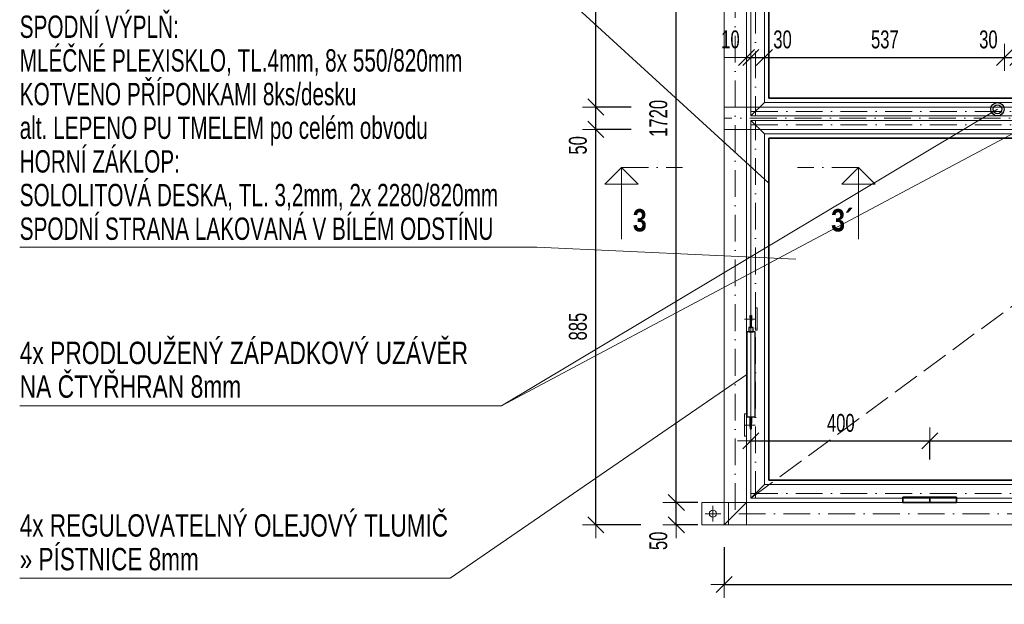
# Model space of a CAD drawing. Header units: millimetres. Extents: x 343 to 29776, y -61286 to -49226.
# Tile 1 of 19: x 364 to 2566, y -52918 to -51610. Entities that reach past the tile are written whole.
import ezdxf

# ---------------------------------------------------------------- set-up
doc = ezdxf.new("R2010")
doc.units = ezdxf.units.MM
doc.header["$PDMODE"] = 65
for name, pattern in [('Carkovana 2x_1', [80, 60, -20]), ('Cerchovana 0.5x_1', [62, 30, -16, 0, -16]), ('Cerchovana_1', [100, 60, -20, 0, -20])]:
    doc.linetypes.add(name, pattern=pattern)
doc.layers.add('XR$1$VÝKRES (Z5) - REV. DVÍŘKA_1', color=7, linetype='Continuous', lineweight=25)
doc.styles.add('ARIAL', font='ARIAL.TTF')
doc.styles.add('ARIALNARROW', font='ARIALN.TTF')
doc.dimstyles.new('DIMSTYLE_11', dxfattribs={"dimtxt": 40, "dimasz": 60, "dimexe": 0, "dimexo": 0, "dimgap": 20, "dimtad": 2, "dimdec": 0, "dimrnd": 1, "dimzin": 12, "dimdsep": 46, "dimtxsty": 'ARIALNARROW', "dimblk1": 'ALL_ML_STRICH', "dimblk2": 'ALL_ML_STRICH', "dimsah": 1, "dimcen": 0, "dimclrd": 6, "dimclre": 6, "dimclrt": 6, "dimadec": 0, "dimazin": 0, "dimtfac": 1, "dimtdec": 0, "dimtix": 1, "dimtmove": 2, "dimatfit": 3, "dimfxl": 0, "dimtvp": 1.2, "dimtzin": 0, "dimlwd": 0, "dimlwe": 13, "dimarcsym": 0})
doc.dimstyles.new('DIMSTYLE_13', dxfattribs={"dimtxt": 40, "dimasz": 60, "dimexe": 0, "dimexo": 0, "dimgap": 20, "dimtad": 2, "dimdec": 0, "dimrnd": 1, "dimzin": 12, "dimdsep": 46, "dimtxsty": 'ARIALNARROW', "dimblk1": 'ALL_ML_STRICH', "dimblk2": 'ALL_ML_STRICH', "dimsah": 1, "dimcen": 0, "dimclrd": 6, "dimclre": 6, "dimclrt": 6, "dimadec": 0, "dimazin": 0, "dimtfac": 1, "dimtdec": 0, "dimtix": 1, "dimtmove": 2, "dimatfit": 3, "dimfxl": 0, "dimtzin": 0, "dimlwd": 0, "dimlwe": 13, "dimarcsym": 0})

# ---------------------------------------------------------------- blocks, each defined once
blk = doc.blocks.new('KOMPLEXNÍ OBJEKT_6')
at = {"layer": 'XR$1$VÝKRES (Z5) - REV. DVÍŘKA_1', "color": 1, "linetype": 'Continuous', "lineweight": 13}
for p, q in [((1985.5, -52491.9), (1985.5, -52541.9)), ((1989.5, -52491.9), (1985.5, -52491.9)), ((1989.5, -52541.9), (1989.5, -52491.9)), ((1985.5, -52541.9), (1989.5, -52541.9))]:
    blk.add_line(p, q, dxfattribs=at)
for points in [[(1985.5, -52541.9), (1985.5, -52541.9)], [(1989.5, -52541.9), (1989.5, -52541.9)]]:
    blk.add_lwpolyline(points, close=True, dxfattribs=at)
blk = doc.blocks.new('KOMPLEXNÍ OBJEKT_7')
at = {"layer": 'XR$1$VÝKRES (Z5) - REV. DVÍŘKA_1', "color": 1, "linetype": 'Continuous', "lineweight": 13}
for p, q in [((2013.5, -52254.9), (2009.5, -52254.9)), ((2009.5, -52254.9), (2009.5, -52304.9)), ((2013.5, -52304.9), (2013.5, -52254.9)), ((2009.5, -52304.9), (2013.5, -52304.9))]:
    blk.add_line(p, q, dxfattribs=at)
blk = doc.blocks.new('KOMPLEXNÍ OBJEKT_11')
at = {"layer": 'XR$1$VÝKRES (Z5) - REV. DVÍŘKA_1', "color": 7, "linetype": 'Continuous', "lineweight": 13}
for p, q in [((1710.2, -51940.7), (1673.1, -51977.8)), ((1710.2, -52101.1), (1710.2, -51940.7)), ((1747.3, -51977.8), (1710.2, -51940.7)), ((1673.1, -51977.8), (1747.3, -51977.8))]:
    blk.add_line(p, q, dxfattribs=at)
at = {"layer": 'XR$1$VÝKRES (Z5) - REV. DVÍŘKA_1', "color": 7, "linetype": 'Cerchovana_1', "lineweight": 13}
blk.add_line((1710.2, -51940.7), (1846.7, -51940.7), dxfattribs=at)
blk = doc.blocks.new('KOMPLEXNÍ OBJEKT_12')
at = {"layer": 'XR$1$VÝKRES (Z5) - REV. DVÍŘKA_1', "color": 7, "linetype": 'Cerchovana_1', "lineweight": 13}
blk.add_line((2240.1, -51940.7), (2103.6, -51940.7), dxfattribs=at)
at = {"layer": 'XR$1$VÝKRES (Z5) - REV. DVÍŘKA_1', "color": 7, "linetype": 'Continuous', "lineweight": 13}
for p, q in [((2203, -51977.8), (2240.1, -51940.7)), ((2240.1, -52101.1), (2240.1, -51940.7)), ((2240.1, -51940.7), (2277.2, -51977.8)), ((2277.2, -51977.8), (2203, -51977.8))]:
    blk.add_line(p, q, dxfattribs=at)
blk = doc.blocks.new('KOMPLEXNÍ OBJEKT_17')
at = {"layer": 'XR$1$VÝKRES (Z5) - REV. DVÍŘKA_1', "color": 5, "linetype": 'Continuous', "lineweight": 13}
for p, q in [((1999.5, -51825.2), (2029.5, -51795.2)), ((2029.5, -51795.2), (4269.5, -51795.2)), ((4299.5, -51825.2), (1999.5, -51825.2))]:
    blk.add_line(p, q, dxfattribs=at)
at = {"layer": 'XR$1$VÝKRES (Z5) - REV. DVÍŘKA_1', "color": 5, "linetype": 'Cerchovana_1', "lineweight": 13}
blk.add_line((1999.5, -51815.2), (4299.5, -51815.2), dxfattribs=at)
blk = doc.blocks.new('KOMPLEXNÍ OBJEKT_18')
at = {"layer": 'XR$1$VÝKRES (Z5) - REV. DVÍŘKA_1', "color": 5, "linetype": 'Continuous', "lineweight": 13}
for p, q in [((1999.5, -51835.2), (2029.5, -51865.2)), ((4299.5, -51835.2), (1999.5, -51835.2)), ((2029.5, -51865.2), (4269.5, -51865.2))]:
    blk.add_line(p, q, dxfattribs=at)
at = {"layer": 'XR$1$VÝKRES (Z5) - REV. DVÍŘKA_1', "color": 5, "linetype": 'Cerchovana_1', "lineweight": 13}
blk.add_line((1999.5, -51845.2), (4299.5, -51845.2), dxfattribs=at)
blk = doc.blocks.new('KOMPLEXNÍ OBJEKT_20')
at = {"layer": 'XR$1$VÝKRES (Z5) - REV. DVÍŘKA_1', "color": 204, "linetype": 'Continuous', "lineweight": 13}
for p, q in [((1939.5, -51805.2), (1939.5, -51855.2)), ((4359.5, -51805.2), (1939.5, -51805.2)), ((1939.5, -51855.2), (4359.5, -51855.2))]:
    blk.add_line(p, q, dxfattribs=at)
at = {"layer": 'XR$1$VÝKRES (Z5) - REV. DVÍŘKA_1', "color": 204, "linetype": 'Cerchovana_1', "lineweight": 13}
blk.add_line((4359.5, -51830.2), (1939.5, -51830.2), dxfattribs=at)
blk = doc.blocks.new('KOMPLEXNÍ OBJEKT_21')
at = {"layer": 'XR$1$VÝKRES (Z5) - REV. DVÍŘKA_1', "color": 5, "linetype": 'Continuous', "lineweight": 13}
for p, q in [((1999.5, -50980.2), (2029.5, -51010.2)), ((1999.5, -51825.2), (1999.5, -50980.2)), ((2029.5, -51010.2), (2029.5, -51795.2)), ((2029.5, -51795.2), (1999.5, -51825.2))]:
    blk.add_line(p, q, dxfattribs=at)
at = {"layer": 'XR$1$VÝKRES (Z5) - REV. DVÍŘKA_1', "color": 5, "linetype": 'Cerchovana_1', "lineweight": 13}
blk.add_line((2009.5, -50980.2), (2009.5, -51825.2), dxfattribs=at)
blk = doc.blocks.new('KOMPLEXNÍ OBJEKT_28')
at = {"layer": 'XR$1$VÝKRES (Z5) - REV. DVÍŘKA_1', "color": 5, "linetype": 'Continuous', "lineweight": 13}
for p, q in [((1999.5, -51835.2), (1999.5, -52680.2)), ((2029.5, -51865.2), (1999.5, -51835.2)), ((2029.5, -52650.2), (2029.5, -51865.2)), ((1999.5, -52680.2), (2029.5, -52650.2))]:
    blk.add_line(p, q, dxfattribs=at)
at = {"layer": 'XR$1$VÝKRES (Z5) - REV. DVÍŘKA_1', "color": 5, "linetype": 'Cerchovana_1', "lineweight": 13}
blk.add_line((2009.5, -52680.2), (2009.5, -51835.2), dxfattribs=at)
blk = doc.blocks.new('KOMPLEXNÍ OBJEKT_29')
at = {"layer": 'XR$1$VÝKRES (Z5) - REV. DVÍŘKA_1', "color": 5, "linetype": 'Continuous', "lineweight": 13}
for p, q in [((1999.5, -52680.2), (2029.5, -52650.2)), ((2029.5, -52650.2), (4269.5, -52650.2)), ((4299.5, -52680.2), (1999.5, -52680.2))]:
    blk.add_line(p, q, dxfattribs=at)
at = {"layer": 'XR$1$VÝKRES (Z5) - REV. DVÍŘKA_1', "color": 5, "linetype": 'Cerchovana_1', "lineweight": 13}
blk.add_line((1999.5, -52670.2), (4299.5, -52670.2), dxfattribs=at)
blk = doc.blocks.new('KOMPLEXNÍ OBJEKT_30')
at = {"layer": 'XR$1$VÝKRES (Z5) - REV. DVÍŘKA_1', "color": 1, "linetype": 'Continuous', "lineweight": 13}
for p, q in [((1939.5, -52740.2), (1989.5, -52690.2)), ((1989.5, -52690.2), (4309.5, -52690.2)), ((4359.5, -52740.2), (1939.5, -52740.2))]:
    blk.add_line(p, q, dxfattribs=at)
at = {"layer": 'XR$1$VÝKRES (Z5) - REV. DVÍŘKA_1', "color": 1, "linetype": 'Cerchovana_1', "lineweight": 13}
blk.add_line((4334.5, -52715.2), (1964.5, -52715.2), dxfattribs=at)
blk = doc.blocks.new('ALL_ML_STRICH')
at = {"color": 0, "linetype": 'ByBlock', "lineweight": -2}
for p, q in [((0, -0.5), (0, 0.5)), ((-1, 0), (0.5, 0)), ((-0.3, -0.3), (0.3, 0.3))]:
    blk.add_line(p, q, dxfattribs=at)
blk = doc.blocks.new('*D115')
at = {"layer": 'DEFPOINTS', "color": 6, "linetype": 'Continuous', "lineweight": 13}
for p in [(1939.5, -52740.2), (4359.5, -52740.2), (1939.5, -52873.7)]:
    blk.add_point(p, dxfattribs=at)
at = {"layer": 'XR$1$VÝKRES (Z5) - REV. DVÍŘKA_1', "color": 6, "linetype": 'Continuous', "lineweight": -2}
for p, q in [((1939.5, -52790.4), (1939.5, -52873.7)), ((4359.5, -52790.4), (4359.5, -52873.7)), ((1939.5, -52873.7), (4359.5, -52873.7))]:
    blk.add_line(p, q, dxfattribs=at)
at = {"layer": 'XR$1$VÝKRES (Z5) - REV. DVÍŘKA_1', "color": 6, "linetype": 'Continuous', "lineweight": 13, "xscale": 60, "yscale": 60, "zscale": 60, "rotation": 180}
blk.add_blockref('ALL_ML_STRICH', (1939.5, -52873.7), dxfattribs=at)
at = {"layer": 'XR$1$VÝKRES (Z5) - REV. DVÍŘKA_1', "color": 6, "linetype": 'Continuous', "lineweight": 13, "xscale": 60, "yscale": 60, "zscale": 60}
blk.add_blockref('ALL_ML_STRICH', (4359.5, -52873.7), dxfattribs=at)
at = {"layer": 'XR$1$VÝKRES (Z5) - REV. DVÍŘKA_1', "color": 6, "linetype": 'Continuous', "lineweight": 13, "insert": (3149.1, -52833.7), "char_height": 40, "width": 129.829, "attachment_point": 5, "style": 'ARIALNARROW'}
blk.add_mtext('\\W0.81;\\A1;{2420}', dxfattribs=at)
blk = doc.blocks.new('KOMPLEXNÍ OBJEKT_35')
at = {"layer": 'XR$1$VÝKRES (Z5) - REV. DVÍŘKA_1', "color": 1, "linetype": 'Continuous', "lineweight": 13}
for p, q in [((1939.5, -50920.2), (1989.5, -50970.2)), ((1939.5, -52740.2), (1939.5, -50920.2)), ((1989.5, -50970.2), (1989.5, -52690.2)), ((1989.5, -52690.2), (1939.5, -52740.2))]:
    blk.add_line(p, q, dxfattribs=at)
at = {"layer": 'XR$1$VÝKRES (Z5) - REV. DVÍŘKA_1', "color": 1, "linetype": 'Cerchovana_1', "lineweight": 13}
blk.add_line((1964.5, -50945.2), (1964.5, -52715.2), dxfattribs=at)
blk = doc.blocks.new('*D117')
at = {"layer": 'DEFPOINTS', "color": 6, "linetype": 'Continuous', "lineweight": 13}
for p in [(1989.5, -52690.2), (1832.6, -52740.2), (1939.5, -52740.2)]:
    blk.add_point(p, dxfattribs=at)
at = {"layer": 'XR$1$VÝKRES (Z5) - REV. DVÍŘKA_1', "color": 6, "linetype": 'Continuous', "lineweight": -2}
for p, q in [((1880.7, -52690.2), (1832.6, -52690.2)), ((1832.6, -52740.2), (1832.6, -52690.2)), ((1880.7, -52740.2), (1832.6, -52740.2))]:
    blk.add_line(p, q, dxfattribs=at)
at = {"layer": 'XR$1$VÝKRES (Z5) - REV. DVÍŘKA_1', "color": 6, "linetype": 'Continuous', "lineweight": 13, "xscale": 60, "yscale": 60, "zscale": 60}
for p, rotation in [((1832.6, -52690.2), 90), ((1832.6, -52740.2), 270)]:
    blk.add_blockref('ALL_ML_STRICH', p, dxfattribs=dict(at, rotation=rotation))
at = {"layer": 'XR$1$VÝKRES (Z5) - REV. DVÍŘKA_1', "color": 6, "linetype": 'Continuous', "lineweight": 13, "insert": (1792.6, -52776), "char_height": 40, "width": 64.914, "attachment_point": 5, "rotation": 90, "style": 'ARIALNARROW'}
blk.add_mtext('\\W0.81;\\A1;{50}', dxfattribs=at)
blk = doc.blocks.new('*D118')
at = {"layer": 'DEFPOINTS', "color": 6, "linetype": 'Continuous', "lineweight": 13}
for p in [(1989.5, -50970.2), (1832.6, -52690.2), (1989.5, -52690.2)]:
    blk.add_point(p, dxfattribs=at)
at = {"layer": 'XR$1$VÝKRES (Z5) - REV. DVÍŘKA_1', "color": 6, "linetype": 'Continuous', "lineweight": -2}
for p, q in [((1870.7, -50970.2), (1832.6, -50970.2)), ((1832.6, -52690.2), (1832.6, -50970.2)), ((1880.7, -52690.2), (1832.6, -52690.2))]:
    blk.add_line(p, q, dxfattribs=at)
at = {"layer": 'XR$1$VÝKRES (Z5) - REV. DVÍŘKA_1', "color": 6, "linetype": 'Continuous', "lineweight": 13, "xscale": 60, "yscale": 60, "zscale": 60}
for p, rotation in [((1832.6, -50970.2), 90), ((1832.6, -52690.2), 270)]:
    blk.add_blockref('ALL_ML_STRICH', p, dxfattribs=dict(at, rotation=rotation))
at = {"layer": 'XR$1$VÝKRES (Z5) - REV. DVÍŘKA_1', "color": 6, "linetype": 'Continuous', "lineweight": 13, "insert": (1792.6, -51830.6), "char_height": 40, "width": 129.829, "attachment_point": 5, "rotation": 90, "style": 'ARIALNARROW'}
blk.add_mtext('\\W0.81;\\A1;{1720}', dxfattribs=at)
blk = doc.blocks.new('*D134')
at = {"layer": 'DEFPOINTS', "color": 6, "linetype": 'Continuous', "lineweight": 13}
for p in [(1939.5, -51855.2), (1652.6, -52740.2), (1939.5, -52740.2)]:
    blk.add_point(p, dxfattribs=at)
at = {"layer": 'XR$1$VÝKRES (Z5) - REV. DVÍŘKA_1', "color": 6, "linetype": 'Continuous', "lineweight": -2}
for p, q in [((1731.7, -51855.2), (1652.6, -51855.2)), ((1652.6, -52740.2), (1652.6, -51855.2)), ((1753.1, -52740.2), (1652.6, -52740.2))]:
    blk.add_line(p, q, dxfattribs=at)
at = {"layer": 'XR$1$VÝKRES (Z5) - REV. DVÍŘKA_1', "color": 6, "linetype": 'Continuous', "lineweight": 13, "xscale": 60, "yscale": 60, "zscale": 60}
for p, rotation in [((1652.6, -51855.2), 90), ((1652.6, -52740.2), 270)]:
    blk.add_blockref('ALL_ML_STRICH', p, dxfattribs=dict(at, rotation=rotation))
at = {"layer": 'XR$1$VÝKRES (Z5) - REV. DVÍŘKA_1', "color": 6, "linetype": 'Continuous', "lineweight": 13, "insert": (1612.6, -52296.6), "char_height": 40, "width": 97.371, "attachment_point": 5, "rotation": 90, "style": 'ARIALNARROW'}
blk.add_mtext('\\W0.81;\\A1;{885}', dxfattribs=at)
blk = doc.blocks.new('*D135')
at = {"layer": 'DEFPOINTS', "color": 6, "linetype": 'Continuous', "lineweight": 13}
for p in [(1939.5, -51805.2), (1652.6, -51855.2), (1939.5, -51855.2)]:
    blk.add_point(p, dxfattribs=at)
at = {"layer": 'XR$1$VÝKRES (Z5) - REV. DVÍŘKA_1', "color": 6, "linetype": 'Continuous', "lineweight": -2}
for p, q in [((1731.7, -51805.2), (1652.6, -51805.2)), ((1652.6, -51855.2), (1652.6, -51805.2)), ((1731.7, -51855.2), (1652.6, -51855.2))]:
    blk.add_line(p, q, dxfattribs=at)
at = {"layer": 'XR$1$VÝKRES (Z5) - REV. DVÍŘKA_1', "color": 6, "linetype": 'Continuous', "lineweight": 13, "xscale": 60, "yscale": 60, "zscale": 60}
for p, rotation in [((1652.6, -51805.2), 90), ((1652.6, -51855.2), 270)]:
    blk.add_blockref('ALL_ML_STRICH', p, dxfattribs=dict(at, rotation=rotation))
at = {"layer": 'XR$1$VÝKRES (Z5) - REV. DVÍŘKA_1', "color": 6, "linetype": 'Continuous', "lineweight": 13, "insert": (1612.6, -51891), "char_height": 40, "width": 64.914, "attachment_point": 5, "rotation": 90, "style": 'ARIALNARROW'}
blk.add_mtext('\\W0.81;\\A1;{50}', dxfattribs=at)
blk = doc.blocks.new('*D136')
at = {"layer": 'DEFPOINTS', "color": 6, "linetype": 'Continuous', "lineweight": 13}
for p in [(1939.5, -50920.2), (1652.6, -51805.2), (1939.5, -51805.2)]:
    blk.add_point(p, dxfattribs=at)
at = {"layer": 'XR$1$VÝKRES (Z5) - REV. DVÍŘKA_1', "color": 6, "linetype": 'Continuous', "lineweight": -2}
for p, q in [((1753.1, -50920.2), (1652.6, -50920.2)), ((1652.6, -51805.2), (1652.6, -50920.2)), ((1731.7, -51805.2), (1652.6, -51805.2))]:
    blk.add_line(p, q, dxfattribs=at)
at = {"layer": 'XR$1$VÝKRES (Z5) - REV. DVÍŘKA_1', "color": 6, "linetype": 'Continuous', "lineweight": 13, "xscale": 60, "yscale": 60, "zscale": 60}
for p, rotation in [((1652.6, -50920.2), 90), ((1652.6, -51805.2), 270)]:
    blk.add_blockref('ALL_ML_STRICH', p, dxfattribs=dict(at, rotation=rotation))
at = {"layer": 'XR$1$VÝKRES (Z5) - REV. DVÍŘKA_1', "color": 6, "linetype": 'Continuous', "lineweight": 13, "insert": (1612.6, -51361.6), "char_height": 40, "width": 97.371, "attachment_point": 5, "rotation": 90, "style": 'ARIALNARROW'}
blk.add_mtext('\\W0.81;\\A1;{885}', dxfattribs=at)
blk = doc.blocks.new('*D137')
at = {"layer": 'DEFPOINTS', "color": 6, "linetype": 'Continuous', "lineweight": 13}
for p in [(1989.5, -51694.2), (1999.5, -52128.6), (1989.5, -52160.4)]:
    blk.add_point(p, dxfattribs=at)
at = {"layer": 'XR$1$VÝKRES (Z5) - REV. DVÍŘKA_1', "color": 6, "linetype": 'Continuous', "lineweight": -2}
for p, q in [((1989.5, -51694.2), (1989.5, -51694.2)), ((1989.5, -51694.2), (1999.5, -51694.2)), ((1999.5, -51694.2), (1999.5, -51694.2))]:
    blk.add_line(p, q, dxfattribs=at)
at = {"layer": 'XR$1$VÝKRES (Z5) - REV. DVÍŘKA_1', "color": 6, "linetype": 'Continuous', "lineweight": 13, "xscale": 60, "yscale": 60, "zscale": 60}
blk.add_blockref('ALL_ML_STRICH', (1999.5, -51694.2), dxfattribs=at)
at = {"layer": 'XR$1$VÝKRES (Z5) - REV. DVÍŘKA_1', "color": 6, "linetype": 'Continuous', "lineweight": 13, "xscale": 60, "yscale": 60, "zscale": 60, "rotation": 180}
blk.add_blockref('ALL_ML_STRICH', (1989.5, -51694.2), dxfattribs=at)
at = {"layer": 'XR$1$VÝKRES (Z5) - REV. DVÍŘKA_1', "color": 6, "linetype": 'Continuous', "lineweight": 13, "insert": (1953.7, -51654.2), "char_height": 40, "width": 64.914, "attachment_point": 5, "style": 'ARIALNARROW'}
blk.add_mtext('\\W0.81;\\A1;{10}', dxfattribs=at)
blk = doc.blocks.new('*D138')
at = {"layer": 'DEFPOINTS', "color": 6, "linetype": 'Continuous', "lineweight": 13}
for p in [(1999.5, -51694.2), (1999.5, -52128.6), (2029.5, -52131.9)]:
    blk.add_point(p, dxfattribs=at)
at = {"layer": 'XR$1$VÝKRES (Z5) - REV. DVÍŘKA_1', "color": 6, "linetype": 'Continuous', "lineweight": -2}
for p, q in [((1999.5, -51694.2), (1999.5, -51694.2)), ((1999.5, -51694.2), (2029.5, -51694.2)), ((2029.5, -51694.2), (2029.5, -51694.2))]:
    blk.add_line(p, q, dxfattribs=at)
at = {"layer": 'XR$1$VÝKRES (Z5) - REV. DVÍŘKA_1', "color": 6, "linetype": 'Continuous', "lineweight": 13, "xscale": 60, "yscale": 60, "zscale": 60, "rotation": 180}
blk.add_blockref('ALL_ML_STRICH', (1999.5, -51694.2), dxfattribs=at)
at = {"layer": 'XR$1$VÝKRES (Z5) - REV. DVÍŘKA_1', "color": 6, "linetype": 'Continuous', "lineweight": 13, "xscale": 60, "yscale": 60, "zscale": 60}
blk.add_blockref('ALL_ML_STRICH', (2029.5, -51694.2), dxfattribs=at)
at = {"layer": 'XR$1$VÝKRES (Z5) - REV. DVÍŘKA_1', "color": 6, "linetype": 'Continuous', "lineweight": 13, "insert": (2070.2, -51654.2), "char_height": 40, "width": 64.914, "attachment_point": 5, "style": 'ARIALNARROW'}
blk.add_mtext('\\W0.81;\\A1;{30}', dxfattribs=at)
blk = doc.blocks.new('*D139')
at = {"layer": 'DEFPOINTS', "color": 6, "linetype": 'Continuous', "lineweight": 13}
for p in [(2029.5, -51694.2), (2029.5, -52131.9), (2566.5, -52160.4)]:
    blk.add_point(p, dxfattribs=at)
at = {"layer": 'XR$1$VÝKRES (Z5) - REV. DVÍŘKA_1', "color": 6, "linetype": 'Continuous', "lineweight": -2}
for p, q in [((2029.5, -51694.2), (2029.5, -51694.2)), ((2029.5, -51694.2), (2566.5, -51694.2)), ((2566.5, -51694.2), (2566.5, -51694.2))]:
    blk.add_line(p, q, dxfattribs=at)
at = {"layer": 'XR$1$VÝKRES (Z5) - REV. DVÍŘKA_1', "color": 6, "linetype": 'Continuous', "lineweight": 13, "xscale": 60, "yscale": 60, "zscale": 60, "rotation": 180}
blk.add_blockref('ALL_ML_STRICH', (2029.5, -51694.2), dxfattribs=at)
at = {"layer": 'XR$1$VÝKRES (Z5) - REV. DVÍŘKA_1', "color": 6, "linetype": 'Continuous', "lineweight": 13, "xscale": 60, "yscale": 60, "zscale": 60}
blk.add_blockref('ALL_ML_STRICH', (2566.5, -51694.2), dxfattribs=at)
at = {"layer": 'XR$1$VÝKRES (Z5) - REV. DVÍŘKA_1', "color": 6, "linetype": 'Continuous', "lineweight": 13, "insert": (2299, -51654.2), "char_height": 40, "width": 97.371, "attachment_point": 5, "style": 'ARIALNARROW'}
blk.add_mtext('\\W0.81;\\A1;{537}', dxfattribs=at)
blk = doc.blocks.new('*D140')
at = {"layer": 'DEFPOINTS', "color": 6, "linetype": 'Continuous', "lineweight": 13}
for p in [(2566.5, -51694.2), (2566.5, -52160.4), (2596.5, -52154.9)]:
    blk.add_point(p, dxfattribs=at)
at = {"layer": 'XR$1$VÝKRES (Z5) - REV. DVÍŘKA_1', "color": 6, "linetype": 'Continuous', "lineweight": -2}
for p, q in [((2566.5, -51694.2), (2566.5, -51694.2)), ((2566.5, -51694.2), (2596.5, -51694.2)), ((2596.5, -51694.2), (2596.5, -51694.2))]:
    blk.add_line(p, q, dxfattribs=at)
at = {"layer": 'XR$1$VÝKRES (Z5) - REV. DVÍŘKA_1', "color": 6, "linetype": 'Continuous', "lineweight": 13, "xscale": 60, "yscale": 60, "zscale": 60, "rotation": 180}
blk.add_blockref('ALL_ML_STRICH', (2566.5, -51694.2), dxfattribs=at)
at = {"layer": 'XR$1$VÝKRES (Z5) - REV. DVÍŘKA_1', "color": 6, "linetype": 'Continuous', "lineweight": 13, "xscale": 60, "yscale": 60, "zscale": 60}
blk.add_blockref('ALL_ML_STRICH', (2596.5, -51694.2), dxfattribs=at)
at = {"layer": 'XR$1$VÝKRES (Z5) - REV. DVÍŘKA_1', "color": 6, "linetype": 'Continuous', "lineweight": 13, "insert": (2530.6, -51654.2), "char_height": 40, "width": 64.914, "attachment_point": 5, "style": 'ARIALNARROW'}
blk.add_mtext('\\W0.81;\\A1;{30}', dxfattribs=at)
blk = doc.blocks.new('*D148')
at = {"layer": 'DEFPOINTS', "color": 6, "linetype": 'Continuous', "lineweight": 13}
for p in [(1999.5, -52552.3), (1999.5, -52680.2), (2399.5, -52690.2)]:
    blk.add_point(p, dxfattribs=at)
at = {"layer": 'XR$1$VÝKRES (Z5) - REV. DVÍŘKA_1', "color": 6, "linetype": 'Continuous', "lineweight": -2}
for p, q in [((1999.5, -52552.3), (1999.5, -52552.3)), ((1999.5, -52552.3), (2399.5, -52552.3)), ((2399.5, -52593.8), (2399.5, -52552.3))]:
    blk.add_line(p, q, dxfattribs=at)
at = {"layer": 'XR$1$VÝKRES (Z5) - REV. DVÍŘKA_1', "color": 6, "linetype": 'Continuous', "lineweight": 13, "xscale": 60, "yscale": 60, "zscale": 60, "rotation": 180}
blk.add_blockref('ALL_ML_STRICH', (1999.5, -52552.3), dxfattribs=at)
at = {"layer": 'XR$1$VÝKRES (Z5) - REV. DVÍŘKA_1', "color": 6, "linetype": 'Continuous', "lineweight": 13, "xscale": 60, "yscale": 60, "zscale": 60}
blk.add_blockref('ALL_ML_STRICH', (2399.5, -52552.3), dxfattribs=at)
at = {"layer": 'XR$1$VÝKRES (Z5) - REV. DVÍŘKA_1', "color": 6, "linetype": 'Continuous', "lineweight": 13, "insert": (2200.5, -52512.3), "char_height": 40, "width": 97.371, "attachment_point": 5, "style": 'ARIALNARROW'}
blk.add_mtext('\\W0.81;\\A1;{400}', dxfattribs=at)
blk = doc.blocks.new('*D149')
at = {"layer": 'DEFPOINTS', "color": 6, "linetype": 'Continuous', "lineweight": 13}
for p in [(2399.5, -52552.3), (2399.5, -52690.2), (3899.5, -52690.2)]:
    blk.add_point(p, dxfattribs=at)
at = {"layer": 'XR$1$VÝKRES (Z5) - REV. DVÍŘKA_1', "color": 6, "linetype": 'Continuous', "lineweight": -2}
for p, q in [((2399.5, -52593.8), (2399.5, -52552.3)), ((2399.5, -52552.3), (3899.5, -52552.3)), ((3899.5, -52593.8), (3899.5, -52552.3))]:
    blk.add_line(p, q, dxfattribs=at)
at = {"layer": 'XR$1$VÝKRES (Z5) - REV. DVÍŘKA_1', "color": 6, "linetype": 'Continuous', "lineweight": 13, "xscale": 60, "yscale": 60, "zscale": 60, "rotation": 180}
blk.add_blockref('ALL_ML_STRICH', (2399.5, -52552.3), dxfattribs=at)
at = {"layer": 'XR$1$VÝKRES (Z5) - REV. DVÍŘKA_1', "color": 6, "linetype": 'Continuous', "lineweight": 13, "xscale": 60, "yscale": 60, "zscale": 60}
blk.add_blockref('ALL_ML_STRICH', (3899.5, -52552.3), dxfattribs=at)
at = {"layer": 'XR$1$VÝKRES (Z5) - REV. DVÍŘKA_1', "color": 6, "linetype": 'Continuous', "lineweight": 13, "insert": (3149.1, -52512.3), "char_height": 40, "width": 129.829, "attachment_point": 5, "style": 'ARIALNARROW'}
blk.add_mtext('\\W0.81;\\A1;{1500}', dxfattribs=at)
blk = doc.blocks.new('KOMPLEXNÍ OBJEKT_40')
at = {"layer": 'XR$1$VÝKRES (Z5) - REV. DVÍŘKA_1', "color": 3, "linetype": 'Continuous', "lineweight": 25}
for p, q in [((1998, -52271.4), (2001, -52271.4)), ((1998, -52275.9), (1998, -52271.4)), ((2001, -52271.4), (2001, -52275.9)), ((2001, -52275.9), (1998, -52275.9)), ((1998, -52275.9), (1998, -52283.9)), ((2001, -52283.9), (1998, -52283.9)), ((1998, -52283.9), (1998, -52298.4)), ((2001, -52275.9), (2001, -52283.9)), ((2001, -52298.4), (2001, -52283.9)), ((2009, -52308.4), (1990, -52308.4)), ((1990, -52308.4), (1990, -52498.4)), ((2004.5, -52298.4), (1994.5, -52298.4)), ((1994.5, -52298.4), (1994.5, -52308.4)), ((1994.5, -52308.4), (2004.5, -52308.4)), ((1998, -52298.4), (2001, -52298.4)), ((2004.5, -52308.4), (2004.5, -52298.4)), ((2009, -52498.4), (2009, -52308.4)), ((1990, -52498.4), (2009, -52498.4)), ((1998, -52498.4), (2001, -52498.4)), ((1998, -52512.9), (1998, -52498.4)), ((2001, -52512.9), (1998, -52512.9)), ((1998, -52520.9), (1998, -52512.9)), ((2001, -52498.4), (2001, -52512.9)), ((2001, -52520.9), (2001, -52512.9)), ((2001, -52520.9), (1998, -52520.9)), ((1998, -52520.9), (1998, -52525.4)), ((1998, -52525.4), (2001, -52525.4)), ((2001, -52525.4), (2001, -52520.9))]:
    blk.add_line(p, q, dxfattribs=at)

msp = doc.modelspace()

# ---------------------------------------------------------------- linework, layer by layer
at = {"layer": 'XR$1$VÝKRES (Z5) - REV. DVÍŘKA_1', "color": 4, "linetype": 'Continuous', "lineweight": 35}
for p, q in [((2039.5, -51020.2), (2039.5, -51785.2)), ((2039.5, -51785.2), (3124.5, -51785.2)), ((2039.5, -51875.2), (3124.5, -51875.2)), ((2039.5, -52640.2), (2039.5, -51875.2)), ((3124.5, -52640.2), (2039.5, -52640.2))]:
    msp.add_line(p, q, dxfattribs=at)
at = {"layer": 'XR$1$VÝKRES (Z5) - REV. DVÍŘKA_1', "color": 7, "linetype": 'Continuous', "lineweight": 13}
for p, q in [((1492.4, -51474.7), (2039.5, -51975.7)), ((1441.5, -52473.7), (2550.9, -51810.2)), ((1441.5, -52473.7), (2611.8, -51850.1)), ((364.2, -52119), (1520.6, -52119)), ((1520.6, -52119), (2100.2, -52146)), ((1326.9, -52859.8), (1990, -52403.4)), ((364.2, -52473.7), (1441.5, -52473.7)), ((364.2, -52859.8), (1326.9, -52859.8))]:
    msp.add_line(p, q, dxfattribs=at)
at = {"layer": 'XR$1$VÝKRES (Z5) - REV. DVÍŘKA_1', "color": 251, "linetype": 'Carkovana 2x_1', "lineweight": 13}
msp.add_line((1999.5, -52680.2), (3149.5, -51835.2), dxfattribs=at)
at = {"layer": 'XR$1$VÝKRES (Z5) - REV. DVÍŘKA_1', "color": 1, "linetype": 'Cerchovana 0.5x_1', "lineweight": 13}
for p, q in [((1985.5, -52279.9), (2009, -52279.9)), ((1985.5, -52516.9), (2009, -52516.9))]:
    msp.add_line(p, q, dxfattribs=at)
at = {"layer": 'XR$1$VÝKRES (Z5) - REV. DVÍŘKA_1', "color": 1, "linetype": 'Continuous', "lineweight": 13}
for p, q in [((1989.5, -52541.9), (1985.5, -52541.9)), ((1889.5, -52740.2), (1889.5, -52690.2)), ((1889.5, -52690.2), (1989.5, -52690.2)), ((1949.5, -52690.2), (1949.5, -52740.2)), ((1989.5, -52690.2), (1989.5, -52740.2)), ((1989.5, -52740.2), (1889.5, -52740.2))]:
    msp.add_line(p, q, dxfattribs=at)
at = {"layer": 'XR$1$VÝKRES (Z5) - REV. DVÍŘKA_1', "color": 7, "linetype": 'Continuous', "lineweight": 35}
for p, q in [((2339.5, -52678.2), (2459.5, -52678.2)), ((2339.5, -52690.2), (2339.5, -52678.2)), ((2459.5, -52690.2), (2339.5, -52690.2)), ((2399.5, -52678.2), (2399.5, -52690.2)), ((2459.5, -52678.2), (2459.5, -52690.2))]:
    msp.add_line(p, q, dxfattribs=at)
at = {"layer": 'XR$1$VÝKRES (Z5) - REV. DVÍŘKA_1', "color": 7, "linetype": 'Continuous', "lineweight": 18}
for p, q in [((1896.9, -52715.2), (1932.1, -52715.2)), ((1914.5, -52697.6), (1914.5, -52732.7))]:
    msp.add_line(p, q, dxfattribs=at)
at = {"layer": 'XR$1$VÝKRES (Z5) - REV. DVÍŘKA_1', "color": 7, "linetype": 'Continuous', "lineweight": 25}
for radius in [15, 10]:
    msp.add_circle((2550.9, -51810.2), radius, dxfattribs=at)
at = {"layer": 'XR$1$VÝKRES (Z5) - REV. DVÍŘKA_1', "color": 1, "linetype": 'Continuous', "lineweight": 13}
msp.add_circle((1914.5, -52715.2), 8, dxfattribs=at)

# ---------------------------------------------------------------- block references
for name in ['KOMPLEXNÍ OBJEKT_35', 'KOMPLEXNÍ OBJEKT_7', 'KOMPLEXNÍ OBJEKT_6', 'KOMPLEXNÍ OBJEKT_30']:
    msp.add_blockref(name, (0, 0), dxfattribs=at)
at = {"layer": 'XR$1$VÝKRES (Z5) - REV. DVÍŘKA_1', "color": 5, "linetype": 'Continuous', "lineweight": 13}
for name in ['KOMPLEXNÍ OBJEKT_21', 'KOMPLEXNÍ OBJEKT_17', 'KOMPLEXNÍ OBJEKT_18', 'KOMPLEXNÍ OBJEKT_28', 'KOMPLEXNÍ OBJEKT_29']:
    msp.add_blockref(name, (0, 0), dxfattribs=at)
at = {"layer": 'XR$1$VÝKRES (Z5) - REV. DVÍŘKA_1', "color": 204, "linetype": 'Continuous', "lineweight": 13}
msp.add_blockref('KOMPLEXNÍ OBJEKT_20', (0, 0), dxfattribs=at)
at = {"layer": 'XR$1$VÝKRES (Z5) - REV. DVÍŘKA_1', "color": 7, "linetype": 'Continuous', "lineweight": 13}
for name in ['KOMPLEXNÍ OBJEKT_11', 'KOMPLEXNÍ OBJEKT_12']:
    msp.add_blockref(name, (0, 0), dxfattribs=at)
at = {"layer": 'XR$1$VÝKRES (Z5) - REV. DVÍŘKA_1', "color": 3, "linetype": 'Continuous', "lineweight": 25}
msp.add_blockref('KOMPLEXNÍ OBJEKT_40', (0, 0), dxfattribs=at)

# ---------------------------------------------------------------- texts
at = {"layer": 'XR$1$VÝKRES (Z5) - REV. DVÍŘKA_1', "color": 7, "linetype": 'Continuous', "lineweight": 13, "char_height": 50, "attachment_point": 1, "line_spacing_factor": 0.903614, "style": 'ARIALNARROW'}
for s, insert, width in [('\\W0.81;SPODNÍ VÝPLŇ:\\PMLÉČNÉ PLEXISKLO, TL.4mm, 8x 550/820mm\\PKOTVENO PŘÍPONKAMI 8ks/desku\\Palt. LEPENO PU TMELEM po celém obvodu\\PHORNÍ ZÁKLOP:\\PSOLOLITOVÁ DESKA, TL. 3,2mm, 2x 2280/820mm\\PSPODNÍ STRANA LAKOVANÁ V BÍLÉM ODSTÍNU', (364.2, -51600.6), 1283.154), ('\\W0.89;4x PRODLOUŽENÝ ZÁPADKOVÝ UZÁVĚR\\PNA ČTYŘHRAN 8mm', (364.2, -52330.4), 1027.631), ('\\W0.88;4x REGULOVATELNÝ OLEJOVÝ TLUMIČ\\P» PÍSTNICE 8mm', (364.2, -52716.5), 984.76)]:
    msp.add_mtext(s, dxfattribs=dict(at, insert=insert, width=width))
at = {"layer": 'XR$1$VÝKRES (Z5) - REV. DVÍŘKA_1', "color": 7, "linetype": 'Continuous', "lineweight": 13, "char_height": 50, "attachment_point": 7, "style": 'ARIAL'}
for s, insert, width in [('\\A1;{\\fArial|i0|b1;\\H50.000000;\\W0.800000;\\C7;3´}\\P', (2178.9, -52084.4), 69.904), ('\\A1;{\\fArial|i0|b1;\\H50.000000;\\W0.800000;\\C7;3}\\P', (1735.4, -52084.4), 51.139)]:
    msp.add_mtext(s, dxfattribs=dict(at, insert=insert, width=width))

# ---------------------------------------------------------------- dimensions: what is measured, and where the dimension line sits
at = {"layer": 'XR$1$VÝKRES (Z5) - REV. DVÍŘKA_1', "color": 6, "linetype": 'Continuous', "lineweight": 13}
for base, p1, p2, dimstyle, picture, middle in [((1652.6, -50920.2), (1731.7, -51805.2), (1753.1, -50920.2), 'DIMSTYLE_13', '*D136', (1612.6, -51361.6)), ((1832.6, -50970.2), (1880.7, -52690.2), (1870.7, -50970.2), 'DIMSTYLE_13', '*D118', (1792.6, -51830.6)), ((1652.6, -51805.2), (1731.7, -51855.2), (1731.7, -51805.2), 'DIMSTYLE_11', '*D135', (1612.6, -51891)), ((1652.6, -51855.2), (1753.1, -52740.2), (1731.7, -51855.2), 'DIMSTYLE_13', '*D134', (1612.6, -52296.6)), ((1832.6, -52690.2), (1880.7, -52740.2), (1880.7, -52690.2), 'DIMSTYLE_11', '*D117', (1792.6, -52776))]:
    dim = msp.add_linear_dim(base=base, p1=p1, p2=p2, angle=90, dimstyle=dimstyle, override={"dimpost": '<>', "dimclrd": 6, "dimclre": 6, "dimclrt": 6, "dimlwd": 0, "dimlwe": 13}, dxfattribs=at)
    dim.commit()
    dim.dimension.update_dxf_attribs({"geometry": picture, "text_midpoint": middle, "dimtype": 160})
for base, p1, p2, dimstyle, picture, middle in [((1999.5, -51694.2), (1989.5, -51694.2), (1999.5, -51694.2), 'DIMSTYLE_11', '*D137', (1953.7, -51654.2)), ((2029.5, -51694.2), (1999.5, -51694.2), (2029.5, -51694.2), 'DIMSTYLE_11', '*D138', (2070.2, -51654.2)), ((2566.5, -51694.2), (2029.5, -51694.2), (2566.5, -51694.2), 'DIMSTYLE_13', '*D139', (2299, -51654.2)), ((2596.5, -51694.2), (2566.5, -51694.2), (2596.5, -51694.2), 'DIMSTYLE_11', '*D140', (2530.6, -51654.2)), ((2399.5, -52552.3), (1999.5, -52552.3), (2399.5, -52593.8), 'DIMSTYLE_13', '*D148', (2200.5, -52512.3)), ((3899.5, -52552.3), (2399.5, -52593.8), (3899.5, -52593.8), 'DIMSTYLE_13', '*D149', (3149.1, -52512.3)), ((4359.5, -52873.7), (1939.5, -52790.4), (4359.5, -52790.4), 'DIMSTYLE_13', '*D115', (3149.1, -52833.7))]:
    dim = msp.add_linear_dim(base=base, p1=p1, p2=p2, dimstyle=dimstyle, override={"dimpost": '<>', "dimclrd": 6, "dimclre": 6, "dimclrt": 6, "dimlwd": 0, "dimlwe": 13}, dxfattribs=at)
    dim.commit()
    dim.dimension.update_dxf_attribs({"geometry": picture, "text_midpoint": middle, "dimtype": 160})

doc.saveas('drawing.dxf')
